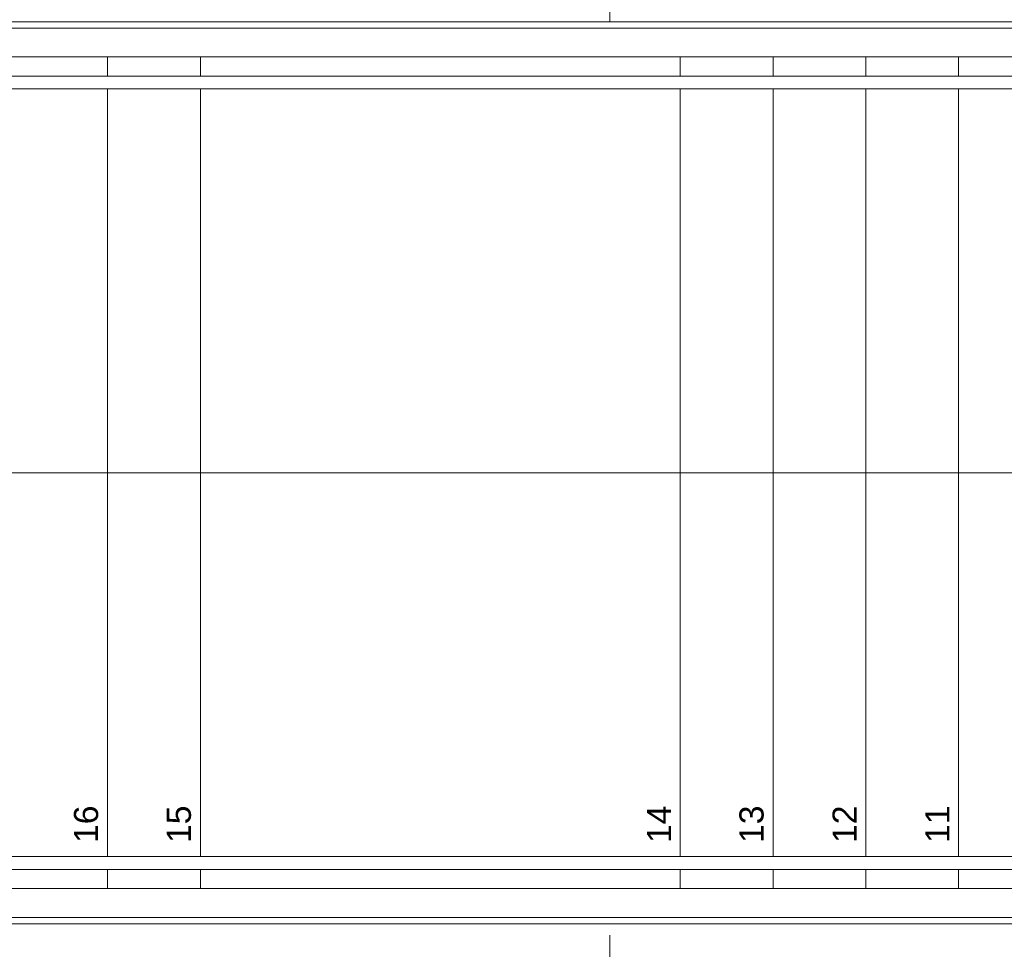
# Model space of a CAD drawing. Header units: metres. Extents: x -180 to 4, y -47 to 4.
# Tile 142 of 256: x -93 to -90, y -43 to -40. Entities that reach past the tile are written whole.
import ezdxf

# ---------------------------------------------------------------- set-up
doc = ezdxf.new("R2010")
doc.units = ezdxf.units.M
doc.header["$LTSCALE"] = 0.05
doc.header["$PDMODE"] = 1
doc.header["$PDSIZE"] = -2
for name, pattern in [('9201', [3, 2, -1]), ('Dash Style-1', [1.999894, 0.999947, -0.999947]), ('ISO-02 Strichlinie', [3.81, 3.048, -0.762]), ('Linienart-1', [2.116328, 1.058164, -1.058164]), ('Linienart-53', [5.291531, 3.175, -1.058062, 0.352704, -0.705764])]:
    doc.linetypes.add(name, pattern=pattern)
doc.layers.get('0').update_dxf_attribs({"lineweight": 25})
for name, color, linetype, lineweight, true_color in [('30 -35 Decken- 2.2 Treppen Außen', 7, 'Continuous', 9, 0x009999), ('30 -36 Dächer- 4 Dachbekleidungen', 7, 'Continuous', 9, 0xccccff), ('70 -72 Beschriftung- 1 Beschriftung allgemein', 7, 'Continuous', 9, 0xff6633), ('70 -72 Beschriftung- 7 Detailverweise', 7, 'Continuous', 9, 0x00dd00), ('70 -76 Bemaßung- 2 Allgemein', 7, 'Continuous', 5, 0x6666cc)]:
    doc.layers.add(name, color=color, linetype=linetype, lineweight=lineweight, true_color=true_color)
for name, color, linetype, lineweight in [('70 -71 Achsen- 1 Gebäudeachsen', 7, 'Linienart-53', 18), ('70 -72 Beschriftung- 5 Höhenkoten', 7, 'Continuous', 15), ('Keine', 7, 'Continuous', 9)]:
    doc.layers.add(name, color=color, linetype=linetype, lineweight=lineweight)
doc.styles.add('Arial', font='arial.ttf')
doc.dimstyles.new('k+k_klein', dxfattribs={"dimtxt": 0.075516, "dimasz": 0.05302, "dimexe": 0.05, "dimexo": 0.15, "dimgap": 0.005, "dimtad": 1, "dimdec": 3, "dimtxsty": 'Arial', "dimblk": 'VW_SLASH-2', "dimblk1": 'VW_SLASH-2', "dimblk2": 'VW_SLASH-2', "dimcen": 0, "dimdle": 0.025, "dimadec": 3, "dimazin": 0, "dimtfac": 0.75, "dimtdec": 3, "dimtix": 1, "dimtmove": 0, "dimatfit": 0, "dimldrblk": 'VW_FILLEDARROW', "dimfxl": 0.1, "dimfxlon": 1, "dimfrac": 2, "dimtolj": 1, "dimarcsym": 0})

# ---------------------------------------------------------------- blocks, each defined once
blk = doc.blocks.new('Gruppe-198')
at = {"color": 255}
blk.add_wipeout([(-96.221, -40.307), (-96.571, -40.307), (-96.571, -39.702), (-75.091, -39.702), (-75.091, -39.662), (-96.611, -39.662), (-96.611, -40.347), (-96.221, -40.347)], dxfattribs=at).dxf.layer = '30 -36 Dächer- 4 Dachbekleidungen'
blk.add_wipeout([(-96.221, -40.157), (-96.421, -40.157), (-96.421, -39.852), (-75.091, -39.852), (-75.091, -39.762), (-96.511, -39.762), (-96.511, -40.247), (-96.221, -40.247)], dxfattribs=at).dxf.layer = '30 -36 Dächer- 4 Dachbekleidungen'
blk = doc.blocks.new('Gruppe-1440')
at = {"layer": '70 -72 Beschriftung- 5 Höhenkoten', "linetype": 'Continuous', "lineweight": 0}
h = blk.add_hatch(color=7, dxfattribs=at)
edge = h.paths.add_edge_path()
edge.add_arc((-92.235, -41.165), 0.07, 90, 180)
edge.add_line((-92.305, -41.165), (-92.235, -41.165))
edge.add_line((-92.235, -41.165), (-92.235, -41.095))
at = {"layer": '70 -72 Beschriftung- 5 Höhenkoten'}
blk.add_line((-92.235, -41.265), (-92.235, -41.065), dxfattribs=at)
at = {"layer": '70 -72 Beschriftung- 5 Höhenkoten', "flags": 128}
for points in [[(-92.235, -41.095, 0.414214), (-92.305, -41.165), (-92.235, -41.165)], [(-92.305, -41.165, 0.414214), (-92.235, -41.235), (-92.235, -41.165)]]:
    blk.add_lwpolyline(points, format="xyb", close=True, dxfattribs=at)
at = {"color": 255, "linetype": 'Continuous'}
blk.add_wipeout([(-92.165, -41.165), (-91.2563, -41.165), (-91.2563, -41.0027), (-92.165, -41.0027)], dxfattribs=at).dxf.layer = '70 -72 Beschriftung- 5 Höhenkoten'
at = {"layer": '70 -72 Beschriftung- 5 Höhenkoten', "linetype": 'Continuous', "lineweight": 0}
h = blk.add_hatch(color=7, dxfattribs=at)
edge = h.paths.add_edge_path()
edge.add_arc((-92.235, -41.165), 0.07, 270, 360)
edge.add_line((-92.165, -41.165), (-92.235, -41.165))
edge.add_line((-92.235, -41.165), (-92.235, -41.235))
at = {"layer": '70 -72 Beschriftung- 5 Höhenkoten'}
blk.add_line((-92.335, -41.165), (-91.1573, -41.165), dxfattribs=at)
at = {"layer": '70 -72 Beschriftung- 5 Höhenkoten', "flags": 128}
for points in [[(-92.165, -41.165, 0.414214), (-92.235, -41.095), (-92.235, -41.165)], [(-92.235, -41.235, 0.414214), (-92.165, -41.165), (-92.235, -41.165)]]:
    blk.add_lwpolyline(points, format="xyb", close=True, dxfattribs=at)
at = {"layer": '70 -72 Beschriftung- 5 Höhenkoten', "insert": (-92.165, -41.0294), "char_height": 0.100689, "attachment_point": 1, "line_spacing_factor": 0.96878, "style": 'Arial'}
blk.add_mtext('OK FFB +2,38', dxfattribs=at)
blk = doc.blocks.new('Gruppe-1816')
at = {"color": 255, "lineweight": 5}
blk.add_wipeout([(-89.791, -40.247), (-90.081, -40.247), (-90.081, -42.847), (-89.791, -42.847)], dxfattribs=at).dxf.layer = '30 -35 Decken- 2.2 Treppen Außen'
blk.add_wipeout([(-90.081, -40.247), (-90.371, -40.247), (-90.371, -42.847), (-90.081, -42.847)], dxfattribs=at).dxf.layer = '30 -35 Decken- 2.2 Treppen Außen'
blk.add_wipeout([(-90.371, -40.247), (-90.661, -40.247), (-90.661, -42.847), (-90.371, -42.847)], dxfattribs=at).dxf.layer = '30 -35 Decken- 2.2 Treppen Außen'
blk.add_wipeout([(-90.661, -40.247), (-90.951, -40.247), (-90.951, -42.847), (-90.661, -42.847)], dxfattribs=at).dxf.layer = '30 -35 Decken- 2.2 Treppen Außen'
blk = doc.blocks.new('Gruppe-1817')
at = {"color": 255, "lineweight": 5}
blk.add_wipeout([(-90.951, -40.247), (-92.451, -40.247), (-92.451, -42.847), (-90.951, -42.847)], dxfattribs=at).dxf.layer = '30 -35 Decken- 2.2 Treppen Außen'
blk = doc.blocks.new('Gruppe-1818')
at = {"color": 255, "lineweight": 5}
blk.add_wipeout([(-92.451, -40.247), (-92.741, -40.247), (-92.741, -42.847), (-92.451, -42.847)], dxfattribs=at).dxf.layer = '30 -35 Decken- 2.2 Treppen Außen'
blk.add_wipeout([(-92.741, -40.247), (-93.031, -40.247), (-93.031, -42.847), (-92.741, -42.847)], dxfattribs=at).dxf.layer = '30 -35 Decken- 2.2 Treppen Außen'
blk = doc.blocks.new('Gruppe-1819')
at = {"layer": '30 -35 Decken- 2.2 Treppen Außen', "color": 7}
for p, q in [((-90.661, -40.247), (-90.661, -42.847)), ((-90.371, -40.247), (-90.371, -42.847)), ((-90.081, -40.247), (-90.081, -42.847))]:
    blk.add_line(p, q, dxfattribs=at)
at = {"layer": '30 -35 Decken- 2.2 Treppen Außen', "color": 7, "flags": 128}
for points in [[(-90.661, -40.247), (-90.951, -40.247)], [(-90.371, -40.247), (-90.661, -40.247)], [(-90.081, -40.247), (-90.371, -40.247)], [(-89.791, -40.247), (-90.081, -40.247)], [(-90.661, -42.847), (-90.951, -42.847)], [(-90.371, -42.847), (-90.661, -42.847)], [(-90.081, -42.847), (-90.371, -42.847)], [(-89.791, -42.847), (-90.081, -42.847)]]:
    blk.add_lwpolyline(points, dxfattribs=at)
blk = doc.blocks.new('Gruppe-1820')
at = {"layer": '30 -35 Decken- 2.2 Treppen Außen', "color": 7}
blk.add_line((-90.951, -40.247), (-90.951, -42.847), dxfattribs=at)
at = {"layer": '30 -35 Decken- 2.2 Treppen Außen', "color": 7, "flags": 128}
for points in [[(-90.951, -40.247), (-92.451, -40.247)], [(-90.951, -42.847), (-92.451, -42.847)]]:
    blk.add_lwpolyline(points, dxfattribs=at)
blk = doc.blocks.new('Gruppe-1821')
at = {"layer": '30 -35 Decken- 2.2 Treppen Außen', "color": 7}
for p, q in [((-92.741, -40.247), (-92.741, -42.847)), ((-92.451, -40.247), (-92.451, -42.847))]:
    blk.add_line(p, q, dxfattribs=at)
at = {"layer": '30 -35 Decken- 2.2 Treppen Außen', "color": 7, "flags": 128}
for points in [[(-92.741, -40.247), (-93.031, -40.247)], [(-92.451, -40.247), (-92.741, -40.247)], [(-92.741, -42.847), (-93.031, -42.847)], [(-92.451, -42.847), (-92.741, -42.847)]]:
    blk.add_lwpolyline(points, dxfattribs=at)
blk = doc.blocks.new('Gruppe-1822')
at = {"layer": '30 -35 Decken- 2.2 Treppen Außen', "color": 7, "flags": 128}
blk.add_lwpolyline([(-87.181, -41.547), (-96.221, -41.547)], dxfattribs=at)
blk = doc.blocks.new('Gruppe-1823')
at = {"color": 255}
for points in [[(-96.221, -40.247), (-87.181, -40.247), (-87.181, -40.137), (-96.221, -40.137)], [(-96.221, -42.957), (-87.181, -42.957), (-87.181, -42.847), (-96.221, -42.847)]]:
    blk.add_wipeout(points, dxfattribs=at).dxf.layer = '30 -35 Decken- 2.2 Treppen Außen'
at = {"layer": '30 -35 Decken- 2.2 Treppen Außen', "color": 7, "flags": 128}
for points in [[(-96.221, -40.247), (-87.181, -40.247), (-87.181, -40.137), (-96.221, -40.137)], [(-96.221, -42.957), (-87.181, -42.957), (-87.181, -42.847), (-96.221, -42.847)]]:
    blk.add_lwpolyline(points, close=True, dxfattribs=at)
blk = doc.blocks.new('Gruppe-1824')
at = {"color": 255}
blk.add_wipeout([(-87.181, -42.747), (-96.221, -42.747), (-96.221, -42.787), (-87.181, -42.787)], dxfattribs=at).dxf.layer = '30 -35 Decken- 2.2 Treppen Außen'
at = {"layer": '30 -35 Decken- 2.2 Treppen Außen', "color": 7, "flags": 128}
blk.add_lwpolyline([(-87.181, -42.747), (-96.221, -42.747), (-96.221, -42.787), (-87.181, -42.787)], close=True, dxfattribs=at)
blk = doc.blocks.new('Gruppe-1825')
at = {"color": 255}
blk.add_wipeout([(-87.181, -42.847), (-96.221, -42.847), (-96.221, -42.937), (-87.181, -42.937)], dxfattribs=at).dxf.layer = '30 -35 Decken- 2.2 Treppen Außen'
at = {"layer": '30 -35 Decken- 2.2 Treppen Außen', "color": 7, "flags": 128}
blk.add_lwpolyline([(-87.181, -42.847), (-96.221, -42.847), (-96.221, -42.937), (-87.181, -42.937)], close=True, dxfattribs=at)
blk = doc.blocks.new('Gruppe-1826')
at = {"color": 255}
blk.add_wipeout([(-87.181, -40.347), (-96.221, -40.347), (-96.221, -40.307), (-87.181, -40.307)], dxfattribs=at).dxf.layer = '30 -35 Decken- 2.2 Treppen Außen'
at = {"layer": '30 -35 Decken- 2.2 Treppen Außen', "color": 7, "flags": 128}
blk.add_lwpolyline([(-87.181, -40.347), (-96.221, -40.347), (-96.221, -40.307), (-87.181, -40.307)], close=True, dxfattribs=at)
blk = doc.blocks.new('Gruppe-1827')
at = {"color": 255}
blk.add_wipeout([(-87.181, -40.247), (-96.221, -40.247), (-96.221, -40.157), (-87.181, -40.157)], dxfattribs=at).dxf.layer = '30 -35 Decken- 2.2 Treppen Außen'
at = {"layer": '30 -35 Decken- 2.2 Treppen Außen', "color": 7, "flags": 128}
blk.add_lwpolyline([(-87.181, -40.247), (-96.221, -40.247), (-96.221, -40.157), (-87.181, -40.157)], close=True, dxfattribs=at)
blk = doc.blocks.new('Gruppe-1830')
at = {"layer": '30 -35 Decken- 2.2 Treppen Außen', "color": 7, "char_height": 0.07552, "attachment_point": 9, "rotation": 90.001, "line_spacing_factor": 0.973705, "style": 'Arial'}
for s, insert in [('16', (-92.7695, -42.5872)), ('15', (-92.4795, -42.5872)), ('14', (-90.9795, -42.5872)), ('13', (-90.6895, -42.5872)), ('12', (-90.3995, -42.5872)), ('11', (-90.1095, -42.5872))]:
    blk.add_mtext(s, dxfattribs=dict(at, insert=insert))
blk = doc.blocks.new('Gruppe-1831')
at = {"layer": '30 -35 Decken- 2.2 Treppen Außen', "color": 7}
blk.add_blockref('Gruppe-1816', (0, 0), dxfattribs=at)
blk.add_blockref('Gruppe-1817', (0, 0), dxfattribs=at)
for name in ['Gruppe-1818', 'Gruppe-1819']:
    blk.add_blockref(name, (0, 0), dxfattribs=at)
for name in ['Gruppe-1821', 'Gruppe-1820', 'Gruppe-1822']:
    blk.add_blockref(name, (0, 0), dxfattribs=at)
blk.add_blockref('Gruppe-1823', (0, 0), dxfattribs=at)
for name in ['Gruppe-1827', 'Gruppe-1826', 'Gruppe-1830', 'Gruppe-1824', 'Gruppe-1825']:
    blk.add_blockref(name, (0, 0), dxfattribs=at)
blk = doc.blocks.new('Gruppe-1832')
at = {"layer": '30 -35 Decken- 2.2 Treppen Außen', "color": 7, "transparency": 33554687}
blk.add_blockref('Gruppe-1831', (0, 0), dxfattribs=at)
blk = doc.blocks.new('Gruppe-1833')
at = {"layer": '30 -35 Decken- 2.2 Treppen Außen', "color": 7, "transparency": 33554687}
blk.add_blockref('Gruppe-1832', (0, 0), dxfattribs=at)
at = {"layer": '30 -35 Decken- 2.2 Treppen Außen', "color": 0, "flags": 1}
for tag in ['prm0_value', 'prm1_value', 'prm2_value', 'prm3_value', 'prm4_value', 'prm5_value', 'prm6_value', 'prm7_value', 'prm8_value', 'IFC_UUID', 'instanceID', 'prm0_name', 'prm0_type', 'prm1_name', 'prm1_type', 'prm2_name', 'prm2_type', 'prm3_name', 'prm3_type', 'prm4_name', 'prm4_type', 'prm5_name', 'prm5_type', 'prm6_name', 'prm6_type', 'prm7_name', 'prm7_type', 'prm8_name', 'prm8_type']:
    blk.add_attdef(tag, (-96.3677, -42.957), '', height=0.00018, dxfattribs=at)
blk = doc.blocks.new('_Dach_2D (2D)')
at = {"layer": '70 -72 Beschriftung- 1 Beschriftung allgemein', "color": 7}
blk.add_blockref('Gruppe-198', (0, 0), dxfattribs=at)
blk.add_blockref('Gruppe-1440', (0, 0), dxfattribs=at)
at = {"layer": '30 -35 Decken- 2.2 Treppen Außen', "transparency": 33554687}
blk.add_blockref('Gruppe-1833', (0, 0), dxfattribs=at)
blk = doc.blocks.new('VW_SLASH-2')
at = {"color": 0, "linetype": 'ByBlock', "lineweight": -2, "transparency": 16777216}
blk.add_line((0.472, 0), (-1, 0), dxfattribs=at)
at = {"color": 0, "lineweight": 5, "transparency": 16777216, "flags": 128}
blk.add_lwpolyline([(0.5, 0.5), (-0.5, -0.5)], dxfattribs=at)
blk = doc.blocks.new('*D2218')
at = {"layer": '70 -76 Bemaßung- 2 Allgemein', "color": 0, "lineweight": -2}
for p, q in [((-99.421, -45.172), (-99.421, -45.322)), ((-91.171, -45.172), (-91.171, -45.322)), ((-91.224, -45.272), (-99.368, -45.272))]:
    blk.add_line(p, q, dxfattribs=at)
at = {"layer": 'Defpoints', "color": 0}
for p in [(-99.421, -42.294), (-91.171, -42.294), (-99.421, -45.272)]:
    blk.add_point(p, dxfattribs=at)
at = {"layer": '70 -76 Bemaßung- 2 Allgemein', "color": 0, "lineweight": -2, "xscale": 0.05302001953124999, "yscale": 0.05302001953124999, "zscale": 0.05302001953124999, "rotation": 180}
blk.add_blockref('VW_SLASH-2', (-99.421, -45.272), dxfattribs=at)
at = {"layer": '70 -76 Bemaßung- 2 Allgemein', "color": 0, "lineweight": -2, "xscale": 0.05302001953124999, "yscale": 0.05302001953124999, "zscale": 0.05302001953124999}
blk.add_blockref('VW_SLASH-2', (-91.171, -45.272), dxfattribs=at)
at = {"layer": '70 -76 Bemaßung- 2 Allgemein', "color": 0, "insert": (-95.296, -45.2066), "char_height": 0.10069, "attachment_point": 5, "style": 'Arial'}
blk.add_mtext('\\A1;8,25', dxfattribs=at)
blk = doc.blocks.new('VW_FILLEDARROW')
at = {"linetype": 'Continuous', "lineweight": 0, "transparency": 16777216}
blk.add_hatch(color=0, dxfattribs=at).paths.add_polyline_path([(-2.829, 0.758), (0, 0), (-2.829, -0.758)])
at = {"color": 0, "lineweight": 5, "transparency": 16777216, "flags": 128}
blk.add_lwpolyline([(-2.829, 0.758), (0, 0), (-2.829, -0.758)], close=True, dxfattribs=at)
blk = doc.blocks.new('*D2219')
at = {"layer": '70 -76 Bemaßung- 2 Allgemein', "color": 0, "lineweight": -2}
for p, q in [((-91.171, -45.172), (-91.171, -45.322)), ((-82.921, -45.172), (-82.921, -45.322)), ((-82.974, -45.272), (-91.118, -45.272))]:
    blk.add_line(p, q, dxfattribs=at)
at = {"layer": 'Defpoints', "color": 0}
for p in [(-91.171, -42.294), (-82.921, -42.294), (-91.171, -45.272)]:
    blk.add_point(p, dxfattribs=at)
at = {"layer": '70 -76 Bemaßung- 2 Allgemein', "color": 0, "lineweight": -2, "xscale": 0.05302001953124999, "yscale": 0.05302001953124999, "zscale": 0.05302001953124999, "rotation": 180}
blk.add_blockref('VW_SLASH-2', (-91.171, -45.272), dxfattribs=at)
at = {"layer": '70 -76 Bemaßung- 2 Allgemein', "color": 0, "lineweight": -2, "xscale": 0.05302001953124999, "yscale": 0.05302001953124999, "zscale": 0.05302001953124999}
blk.add_blockref('VW_SLASH-2', (-82.921, -45.272), dxfattribs=at)
at = {"layer": '70 -76 Bemaßung- 2 Allgemein', "color": 0, "insert": (-87.046, -45.2066), "char_height": 0.10069, "attachment_point": 5, "style": 'Arial'}
blk.add_mtext('\\A1;8,25', dxfattribs=at)
blk = doc.blocks.new('_Achsen (3D)')
at = {"layer": '70 -71 Achsen- 1 Gebäudeachsen', "transparency": 33554687}
blk.add_line((-91.171, 3.8), (-91.171, -46.172), dxfattribs=at)
blk = doc.blocks.new('Gruppe-2113')
at = {"color": 255, "linetype": '9201', "lineweight": 5, "transparency": 33554508}
blk.add_wipeout([(-88.631, -40.8649), (-88.4997, -40.247), (-88.631, -40.247)], dxfattribs=at).dxf.layer = '30 -35 Decken- 2.2 Treppen Außen'
blk.add_wipeout([(-88.921, -42.2292), (-88.631, -40.8649), (-88.631, -40.247), (-88.921, -40.247)], dxfattribs=at).dxf.layer = '30 -35 Decken- 2.2 Treppen Außen'
blk.add_wipeout([(-89.211, -42.847), (-89.0523, -42.847), (-88.921, -42.2292), (-88.921, -40.247), (-89.211, -40.247)], dxfattribs=at).dxf.layer = '30 -35 Decken- 2.2 Treppen Außen'
blk.add_wipeout([(-89.211, -40.247), (-89.501, -40.247), (-89.501, -42.847), (-89.211, -42.847)], dxfattribs=at).dxf.layer = '30 -35 Decken- 2.2 Treppen Außen'
blk.add_wipeout([(-89.501, -40.247), (-89.791, -40.247), (-89.791, -42.847), (-89.501, -42.847)], dxfattribs=at).dxf.layer = '30 -35 Decken- 2.2 Treppen Außen'
blk.add_wipeout([(-89.791, -40.247), (-90.081, -40.247), (-90.081, -42.847), (-89.791, -42.847)], dxfattribs=at).dxf.layer = '30 -35 Decken- 2.2 Treppen Außen'
blk.add_wipeout([(-90.081, -40.247), (-90.371, -40.247), (-90.371, -42.847), (-90.081, -42.847)], dxfattribs=at).dxf.layer = '30 -35 Decken- 2.2 Treppen Außen'
blk.add_wipeout([(-90.371, -40.247), (-90.661, -40.247), (-90.661, -42.847), (-90.371, -42.847)], dxfattribs=at).dxf.layer = '30 -35 Decken- 2.2 Treppen Außen'
blk.add_wipeout([(-90.661, -40.247), (-90.951, -40.247), (-90.951, -42.847), (-90.661, -42.847)], dxfattribs=at).dxf.layer = '30 -35 Decken- 2.2 Treppen Außen'
blk = doc.blocks.new('Gruppe-2114')
at = {"color": 255, "linetype": '9201', "lineweight": 5, "transparency": 33554508}
blk.add_wipeout([(-90.951, -40.247), (-92.451, -40.247), (-92.451, -42.847), (-90.951, -42.847)], dxfattribs=at).dxf.layer = '30 -35 Decken- 2.2 Treppen Außen'
blk = doc.blocks.new('Gruppe-2115')
at = {"color": 255, "linetype": '9201', "lineweight": 5, "transparency": 33554508}
blk.add_wipeout([(-92.451, -40.247), (-92.741, -40.247), (-92.741, -42.847), (-92.451, -42.847)], dxfattribs=at).dxf.layer = '30 -35 Decken- 2.2 Treppen Außen'
blk.add_wipeout([(-92.741, -40.247), (-93.031, -40.247), (-93.031, -42.847), (-92.741, -42.847)], dxfattribs=at).dxf.layer = '30 -35 Decken- 2.2 Treppen Außen'
blk = doc.blocks.new('Gruppe-2117')
at = {"layer": '30 -35 Decken- 2.2 Treppen Außen', "linetype": '9201', "lineweight": 9, "transparency": 33554508}
for p, q in [((-90.661, -40.247), (-90.661, -42.847)), ((-90.371, -40.247), (-90.371, -42.847)), ((-90.081, -40.247), (-90.081, -42.847)), ((-89.791, -40.247), (-89.791, -42.847)), ((-89.501, -40.247), (-89.501, -42.847)), ((-89.211, -40.247), (-89.211, -42.847)), ((-89.211, -40.247), (-89.211, -42.847)), ((-88.921, -40.247), (-88.921, -42.2292)), ((-88.631, -40.247), (-88.631, -40.8649))]:
    blk.add_line(p, q, dxfattribs=at)
at = {"layer": '30 -35 Decken- 2.2 Treppen Außen', "linetype": '9201', "lineweight": 9, "transparency": 33554508, "flags": 128}
for points in [[(-90.661, -40.247), (-90.951, -40.247)], [(-90.371, -40.247), (-90.661, -40.247)], [(-90.081, -40.247), (-90.371, -40.247)], [(-89.791, -40.247), (-90.081, -40.247)], [(-89.501, -40.247), (-89.791, -40.247)], [(-89.211, -40.247), (-89.501, -40.247)], [(-88.921, -40.247), (-89.211, -40.247)], [(-88.631, -40.247), (-88.921, -40.247)], [(-88.4997, -40.247), (-88.631, -40.247)], [(-90.661, -42.847), (-90.951, -42.847)], [(-90.371, -42.847), (-90.661, -42.847)], [(-90.081, -42.847), (-90.371, -42.847)], [(-89.791, -42.847), (-90.081, -42.847)], [(-89.501, -42.847), (-89.791, -42.847)], [(-89.211, -42.847), (-89.501, -42.847)], [(-89.211, -42.847), (-89.0523, -42.847)]]:
    blk.add_lwpolyline(points, dxfattribs=at)
blk = doc.blocks.new('Gruppe-2118')
at = {"layer": '30 -35 Decken- 2.2 Treppen Außen', "linetype": '9201', "lineweight": 9, "transparency": 33554508}
blk.add_line((-90.951, -40.247), (-90.951, -42.847), dxfattribs=at)
at = {"layer": '30 -35 Decken- 2.2 Treppen Außen', "linetype": '9201', "lineweight": 9, "transparency": 33554508, "flags": 128}
for points in [[(-90.951, -40.247), (-92.451, -40.247)], [(-90.951, -42.847), (-92.451, -42.847)]]:
    blk.add_lwpolyline(points, dxfattribs=at)
blk = doc.blocks.new('Gruppe-2119')
at = {"layer": '30 -35 Decken- 2.2 Treppen Außen', "linetype": '9201', "lineweight": 9, "transparency": 33554508}
for p, q in [((-92.741, -40.247), (-92.741, -42.847)), ((-92.451, -40.247), (-92.451, -42.847))]:
    blk.add_line(p, q, dxfattribs=at)
at = {"layer": '30 -35 Decken- 2.2 Treppen Außen', "linetype": '9201', "lineweight": 9, "transparency": 33554508, "flags": 128}
for points in [[(-92.741, -40.247), (-93.031, -40.247)], [(-92.451, -40.247), (-92.741, -40.247)], [(-92.741, -42.847), (-93.031, -42.847)], [(-92.451, -42.847), (-92.741, -42.847)]]:
    blk.add_lwpolyline(points, dxfattribs=at)
blk = doc.blocks.new('Gruppe-2122')
at = {"layer": '30 -35 Decken- 2.2 Treppen Außen', "linetype": 'ISO-02 Strichlinie', "lineweight": 9, "transparency": 33554508, "flags": 128}
blk.add_lwpolyline([(-88.776, -41.547), (-96.221, -41.547)], dxfattribs=at)
blk = doc.blocks.new('Gruppe-2124')
at = {"layer": '30 -35 Decken- 2.2 Treppen Außen', "linetype": 'Dash Style-1', "lineweight": 9, "transparency": 33554508, "flags": 128}
for points in [[(-88.4763, -40.137), (-96.221, -40.137), (-96.221, -40.247), (-88.4997, -40.247)], [(-89.0523, -42.847), (-96.221, -42.847), (-96.221, -42.957), (-89.0757, -42.957)]]:
    blk.add_lwpolyline(points, dxfattribs=at)
blk = doc.blocks.new('Gruppe-2126')
at = {"color": 255, "linetype": 'Linienart-1'}
blk.add_wipeout([(-89.0396, -42.787), (-96.221, -42.787), (-96.221, -42.747), (-89.0311, -42.747)], dxfattribs=at).dxf.layer = '30 -35 Decken- 2.2 Treppen Außen'
at = {"layer": '30 -35 Decken- 2.2 Treppen Außen', "linetype": 'Linienart-1', "flags": 128}
blk.add_lwpolyline([(-89.0396, -42.787), (-96.221, -42.787), (-96.221, -42.747), (-89.0311, -42.747)], dxfattribs=at)
blk = doc.blocks.new('Gruppe-2128')
at = {"color": 255, "linetype": 'Linienart-1'}
blk.add_wipeout([(-89.0715, -42.937), (-96.221, -42.937), (-96.221, -42.847), (-89.0523, -42.847)], dxfattribs=at).dxf.layer = '30 -35 Decken- 2.2 Treppen Außen'
at = {"layer": '30 -35 Decken- 2.2 Treppen Außen', "linetype": 'Linienart-1', "flags": 128}
blk.add_lwpolyline([(-89.0715, -42.937), (-96.221, -42.937), (-96.221, -42.847), (-89.0523, -42.847)], dxfattribs=at)
blk = doc.blocks.new('Gruppe-2130')
at = {"color": 255, "linetype": 'Linienart-1'}
blk.add_wipeout([(-88.5124, -40.307), (-96.221, -40.307), (-96.221, -40.347), (-88.5209, -40.347)], dxfattribs=at).dxf.layer = '30 -35 Decken- 2.2 Treppen Außen'
at = {"layer": '30 -35 Decken- 2.2 Treppen Außen', "linetype": 'Linienart-1', "flags": 128}
blk.add_lwpolyline([(-88.5124, -40.307), (-96.221, -40.307), (-96.221, -40.347), (-88.5209, -40.347)], dxfattribs=at)
blk = doc.blocks.new('Gruppe-2132')
at = {"color": 255, "linetype": 'Linienart-1'}
blk.add_wipeout([(-88.4805, -40.157), (-96.221, -40.157), (-96.221, -40.247), (-88.4997, -40.247)], dxfattribs=at).dxf.layer = '30 -35 Decken- 2.2 Treppen Außen'
at = {"layer": '30 -35 Decken- 2.2 Treppen Außen', "linetype": 'Linienart-1', "flags": 128}
blk.add_lwpolyline([(-88.4805, -40.157), (-96.221, -40.157), (-96.221, -40.247), (-88.4997, -40.247)], dxfattribs=at)
blk = doc.blocks.new('Gruppe-2138')
at = {"layer": '30 -35 Decken- 2.2 Treppen Außen', "char_height": 0.07552, "attachment_point": 9, "rotation": 90.001, "line_spacing_factor": 0.973705, "style": 'Arial'}
for s, insert in [('16', (-92.7695, -42.5872)), ('15', (-92.4795, -42.5872)), ('14', (-90.9795, -42.5872)), ('13', (-90.6895, -42.5872)), ('12', (-90.3995, -42.5872)), ('11', (-90.1095, -42.5872))]:
    blk.add_mtext(s, dxfattribs=dict(at, insert=insert))
blk = doc.blocks.new('Gruppe-2139')
at = {"layer": '30 -35 Decken- 2.2 Treppen Außen', "transparency": 33554508}
blk.add_blockref('Gruppe-2113', (0, 0), dxfattribs=at)
blk.add_blockref('Gruppe-2114', (0, 0), dxfattribs=at)
for name in ['Gruppe-2115', 'Gruppe-2117']:
    blk.add_blockref(name, (0, 0), dxfattribs=at)
for name in ['Gruppe-2119', 'Gruppe-2124', 'Gruppe-2118', 'Gruppe-2122']:
    blk.add_blockref(name, (0, 0), dxfattribs=at)
at = {"layer": '30 -35 Decken- 2.2 Treppen Außen'}
blk.add_blockref('Gruppe-2138', (0, 0), dxfattribs=at)
for name in ['Gruppe-2132', 'Gruppe-2130', 'Gruppe-2126', 'Gruppe-2128']:
    blk.add_blockref(name, (0, 0), dxfattribs=at)
blk = doc.blocks.new('Gruppe-2140')
at = {"layer": '30 -35 Decken- 2.2 Treppen Außen', "color": 7, "transparency": 33554687}
blk.add_blockref('Gruppe-2139', (0, 0), dxfattribs=at)
blk = doc.blocks.new('Gruppe-2141')
at = {"layer": '30 -35 Decken- 2.2 Treppen Außen', "color": 7, "transparency": 33554687}
blk.add_blockref('Gruppe-2140', (0, 0), dxfattribs=at)
at = {"layer": '30 -35 Decken- 2.2 Treppen Außen', "color": 0, "flags": 1}
for tag in ['prm0_value', 'prm1_value', 'prm2_value', 'prm3_value', 'prm4_value', 'prm5_value', 'prm6_value', 'prm7_value', 'prm8_value', 'IFC_UUID', 'instanceID', 'prm0_name', 'prm0_type', 'prm1_name', 'prm1_type', 'prm2_name', 'prm2_type', 'prm3_name', 'prm3_type', 'prm4_name', 'prm4_type', 'prm5_name', 'prm5_type', 'prm6_name', 'prm6_type', 'prm7_name', 'prm7_type', 'prm8_name', 'prm8_type']:
    blk.add_attdef(tag, (-96.3677, -42.957), '', height=0.00018, dxfattribs=at)
blk = doc.blocks.new('_00-EG_Tragwerk (2D)')
at = {"layer": '30 -35 Decken- 2.2 Treppen Außen', "transparency": 33554687}
blk.add_blockref('Gruppe-2141', (0, 0), dxfattribs=at)
blk = doc.blocks.new('Gruppe-2317')
at = {"color": 255, "lineweight": 5}
blk.add_wipeout([(-89.791, -40.247), (-90.081, -40.247), (-90.081, -42.847), (-89.791, -42.847)], dxfattribs=at).dxf.layer = '30 -35 Decken- 2.2 Treppen Außen'
blk.add_wipeout([(-90.081, -40.247), (-90.371, -40.247), (-90.371, -42.847), (-90.081, -42.847)], dxfattribs=at).dxf.layer = '30 -35 Decken- 2.2 Treppen Außen'
blk.add_wipeout([(-90.371, -40.247), (-90.661, -40.247), (-90.661, -42.847), (-90.371, -42.847)], dxfattribs=at).dxf.layer = '30 -35 Decken- 2.2 Treppen Außen'
blk.add_wipeout([(-90.661, -40.247), (-90.951, -40.247), (-90.951, -42.847), (-90.661, -42.847)], dxfattribs=at).dxf.layer = '30 -35 Decken- 2.2 Treppen Außen'
blk = doc.blocks.new('Gruppe-2318')
at = {"color": 255, "lineweight": 5}
blk.add_wipeout([(-90.951, -40.247), (-92.451, -40.247), (-92.451, -42.847), (-90.951, -42.847)], dxfattribs=at).dxf.layer = '30 -35 Decken- 2.2 Treppen Außen'
blk = doc.blocks.new('Gruppe-2319')
at = {"color": 255, "lineweight": 5}
blk.add_wipeout([(-92.451, -40.247), (-92.741, -40.247), (-92.741, -42.847), (-92.451, -42.847)], dxfattribs=at).dxf.layer = '30 -35 Decken- 2.2 Treppen Außen'
blk.add_wipeout([(-92.741, -40.247), (-93.031, -40.247), (-93.031, -42.847), (-92.741, -42.847)], dxfattribs=at).dxf.layer = '30 -35 Decken- 2.2 Treppen Außen'
blk = doc.blocks.new('Gruppe-2320')
at = {"layer": '30 -35 Decken- 2.2 Treppen Außen'}
for p, q in [((-90.661, -40.247), (-90.661, -42.847)), ((-90.371, -40.247), (-90.371, -42.847)), ((-90.081, -40.247), (-90.081, -42.847))]:
    blk.add_line(p, q, dxfattribs=at)
at = {"layer": '30 -35 Decken- 2.2 Treppen Außen', "flags": 128}
for points in [[(-90.661, -40.247), (-90.951, -40.247)], [(-90.371, -40.247), (-90.661, -40.247)], [(-90.081, -40.247), (-90.371, -40.247)], [(-89.791, -40.247), (-90.081, -40.247)], [(-90.661, -42.847), (-90.951, -42.847)], [(-90.371, -42.847), (-90.661, -42.847)], [(-90.081, -42.847), (-90.371, -42.847)], [(-89.791, -42.847), (-90.081, -42.847)]]:
    blk.add_lwpolyline(points, dxfattribs=at)
blk = doc.blocks.new('Gruppe-2321')
at = {"layer": '30 -35 Decken- 2.2 Treppen Außen'}
blk.add_line((-90.951, -40.247), (-90.951, -42.847), dxfattribs=at)
at = {"layer": '30 -35 Decken- 2.2 Treppen Außen', "flags": 128}
for points in [[(-90.951, -40.247), (-92.451, -40.247)], [(-90.951, -42.847), (-92.451, -42.847)]]:
    blk.add_lwpolyline(points, dxfattribs=at)
blk = doc.blocks.new('Gruppe-2322')
at = {"layer": '30 -35 Decken- 2.2 Treppen Außen'}
for p, q in [((-92.741, -40.247), (-92.741, -42.847)), ((-92.451, -40.247), (-92.451, -42.847))]:
    blk.add_line(p, q, dxfattribs=at)
at = {"layer": '30 -35 Decken- 2.2 Treppen Außen', "flags": 128}
for points in [[(-92.741, -40.247), (-93.031, -40.247)], [(-92.451, -40.247), (-92.741, -40.247)], [(-92.741, -42.847), (-93.031, -42.847)], [(-92.451, -42.847), (-92.741, -42.847)]]:
    blk.add_lwpolyline(points, dxfattribs=at)
blk = doc.blocks.new('Gruppe-2323')
at = {"layer": '30 -35 Decken- 2.2 Treppen Außen', "flags": 128}
blk.add_lwpolyline([(-87.181, -41.547), (-96.221, -41.547)], dxfattribs=at)
blk = doc.blocks.new('Gruppe-2324')
at = {"color": 255}
for points in [[(-96.221, -40.247), (-87.181, -40.247), (-87.181, -40.137), (-96.221, -40.137)], [(-96.221, -42.957), (-87.181, -42.957), (-87.181, -42.847), (-96.221, -42.847)]]:
    blk.add_wipeout(points, dxfattribs=at).dxf.layer = '30 -35 Decken- 2.2 Treppen Außen'
at = {"layer": '30 -35 Decken- 2.2 Treppen Außen', "flags": 128}
for points in [[(-96.221, -40.247), (-87.181, -40.247), (-87.181, -40.137), (-96.221, -40.137)], [(-96.221, -42.957), (-87.181, -42.957), (-87.181, -42.847), (-96.221, -42.847)]]:
    blk.add_lwpolyline(points, close=True, dxfattribs=at)
blk = doc.blocks.new('Gruppe-2325')
at = {"color": 255}
blk.add_wipeout([(-87.181, -42.747), (-96.221, -42.747), (-96.221, -42.787), (-87.181, -42.787)], dxfattribs=at).dxf.layer = '30 -35 Decken- 2.2 Treppen Außen'
at = {"layer": '30 -35 Decken- 2.2 Treppen Außen', "flags": 128}
blk.add_lwpolyline([(-87.181, -42.747), (-96.221, -42.747), (-96.221, -42.787), (-87.181, -42.787)], close=True, dxfattribs=at)
blk = doc.blocks.new('Gruppe-2326')
at = {"color": 255}
blk.add_wipeout([(-87.181, -42.847), (-96.221, -42.847), (-96.221, -42.937), (-87.181, -42.937)], dxfattribs=at).dxf.layer = '30 -35 Decken- 2.2 Treppen Außen'
at = {"layer": '30 -35 Decken- 2.2 Treppen Außen', "flags": 128}
blk.add_lwpolyline([(-87.181, -42.847), (-96.221, -42.847), (-96.221, -42.937), (-87.181, -42.937)], close=True, dxfattribs=at)
blk = doc.blocks.new('Gruppe-2327')
at = {"color": 255}
blk.add_wipeout([(-87.181, -40.347), (-96.221, -40.347), (-96.221, -40.307), (-87.181, -40.307)], dxfattribs=at).dxf.layer = '30 -35 Decken- 2.2 Treppen Außen'
at = {"layer": '30 -35 Decken- 2.2 Treppen Außen', "flags": 128}
blk.add_lwpolyline([(-87.181, -40.347), (-96.221, -40.347), (-96.221, -40.307), (-87.181, -40.307)], close=True, dxfattribs=at)
blk = doc.blocks.new('Gruppe-2328')
at = {"color": 255}
blk.add_wipeout([(-87.181, -40.247), (-96.221, -40.247), (-96.221, -40.157), (-87.181, -40.157)], dxfattribs=at).dxf.layer = '30 -35 Decken- 2.2 Treppen Außen'
at = {"layer": '30 -35 Decken- 2.2 Treppen Außen', "flags": 128}
blk.add_lwpolyline([(-87.181, -40.247), (-96.221, -40.247), (-96.221, -40.157), (-87.181, -40.157)], close=True, dxfattribs=at)
blk = doc.blocks.new('Gruppe-2331')
at = {"layer": '30 -35 Decken- 2.2 Treppen Außen', "char_height": 0.07552, "attachment_point": 9, "rotation": 90.001, "line_spacing_factor": 0.973705, "style": 'Arial'}
for s, insert in [('16', (-92.7695, -42.5872)), ('15', (-92.4795, -42.5872)), ('14', (-90.9795, -42.5872)), ('13', (-90.6895, -42.5872)), ('12', (-90.3995, -42.5872)), ('11', (-90.1095, -42.5872))]:
    blk.add_mtext(s, dxfattribs=dict(at, insert=insert))
blk = doc.blocks.new('Gruppe-2332')
at = {"layer": '30 -35 Decken- 2.2 Treppen Außen'}
blk.add_blockref('Gruppe-2317', (0, 0), dxfattribs=at)
blk.add_blockref('Gruppe-2318', (0, 0), dxfattribs=at)
for name in ['Gruppe-2319', 'Gruppe-2320']:
    blk.add_blockref(name, (0, 0), dxfattribs=at)
for name in ['Gruppe-2322', 'Gruppe-2321', 'Gruppe-2323']:
    blk.add_blockref(name, (0, 0), dxfattribs=at)
blk.add_blockref('Gruppe-2324', (0, 0), dxfattribs=at)
for name in ['Gruppe-2328', 'Gruppe-2327', 'Gruppe-2331', 'Gruppe-2325', 'Gruppe-2326']:
    blk.add_blockref(name, (0, 0), dxfattribs=at)
blk = doc.blocks.new('Gruppe-2333')
at = {"layer": '30 -35 Decken- 2.2 Treppen Außen', "color": 7, "transparency": 33554687}
blk.add_blockref('Gruppe-2332', (0, 0), dxfattribs=at)
blk = doc.blocks.new('Gruppe-2334')
at = {"layer": '30 -35 Decken- 2.2 Treppen Außen', "color": 7, "transparency": 33554687}
blk.add_blockref('Gruppe-2333', (0, 0), dxfattribs=at)
at = {"layer": '30 -35 Decken- 2.2 Treppen Außen', "color": 0, "flags": 1}
for tag in ['IFC_UUID', 'instanceID']:
    blk.add_attdef(tag, (-96.3677, -42.957), '', height=0.00018, dxfattribs=at)
blk = doc.blocks.new('_01-OG1_Tragwerk (2D)')
at = {"layer": '30 -35 Decken- 2.2 Treppen Außen', "transparency": 33554687}
blk.add_blockref('Gruppe-2334', (0, 0), dxfattribs=at)
blk = doc.blocks.new('Gruppe-1910')
at = {"layer": '70 -76 Bemaßung- 2 Allgemein'}
for p1, p2, picture, middle in [((-91.17099996, -42.29404198), (-99.42099996, -42.29404198), '*D2218', (-95.29599996, -45.20657844)), ((-82.92099996, -42.29404198), (-91.17099996, -42.29404198), '*D2219', (-87.04599996, -45.20657844))]:
    dim = blk.add_aligned_dim(p1=p1, p2=p2, distance=2.978, text='8,25', dimstyle='k+k_klein', override={"dimtxt": 0.100689, "dimgap": 0.005, "dimdec": 8, "dimpost": '<>', "dimtxsty": 'Arial', "dimtmove": 2}, dxfattribs=at)
    dim.commit()
    dim.dimension.update_dxf_attribs({"geometry": picture, "text_midpoint": middle})
blk = doc.blocks.new('_Dach_2D Bemaßung_ Beschriftung (2D)')
at = {"layer": '70 -76 Bemaßung- 2 Allgemein'}
blk.add_blockref('Gruppe-1910', (0, 0), dxfattribs=at)

msp = doc.modelspace()

# ---------------------------------------------------------------- block references
at = {"layer": 'Keine', "color": 1}
msp.add_blockref('_Dach_2D (2D)', (0, 0), dxfattribs=at)

# ---------------------------------------------------------------- next in the draw order: block references
msp.add_blockref('_Dach_2D Bemaßung_ Beschriftung (2D)', (0, 0), dxfattribs=at)

# ---------------------------------------------------------------- next in the draw order: block references
msp.add_blockref('_Achsen (3D)', (0, 0), dxfattribs=at)

# ---------------------------------------------------------------- next in the draw order: block references
at = {"layer": '70 -72 Beschriftung- 7 Detailverweise', "color": 1}
msp.add_blockref('_00-EG_Tragwerk (2D)', (0, 0), dxfattribs=at)

# ---------------------------------------------------------------- next in the draw order: block references
msp.add_blockref('_01-OG1_Tragwerk (2D)', (0, 0), dxfattribs=at)

doc.saveas('drawing.dxf')
